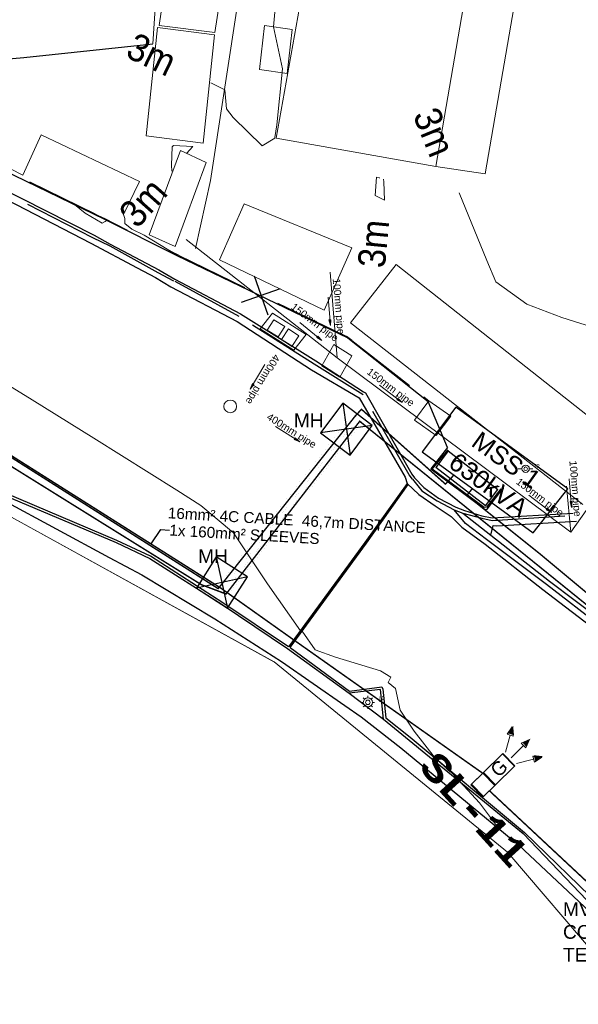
# Model space of a CAD drawing. Header units: millimetres. Extents: x -79464 to -76785, y -3788210 to -3782955.
# Tile 106 of 131: x -78860 to -78830, y -3783876 to -3783822. Entities that reach past the tile are written whole.
import ezdxf
from ezdxf.enums import TextEntityAlignment as Align
from ezdxf.lldxf.tags import DXFTag

# ---------------------------------------------------------------- set-up
doc = ezdxf.new("R2010")
doc.units = ezdxf.units.MM
doc.header["$LTSCALE"] = 8
doc.header["$MEASUREMENT"] = 0
for name, pattern in [('DASHED', [0.75, 0.5, -0.25]), ('FPHANT', [10, 5, -1, 1, -1, 1, -1]), ('HIDDEN', [0.375, 0.25, -0.125]), ('PHANTOM2', [1.25, 0.625, -0.125, 0.125, -0.125, 0.125, -0.125])]:
    doc.linetypes.add(name, pattern=pattern)
doc.layers.add('AGI32-Project_1-LUMINAIRE', color=7, linetype='Continuous', lineweight=0)
for name, color, linetype in [('BUILDING', 7, 'Continuous'), ('EDGE OF CONCRETE', 7, 'Continuous'), ('EDGE OF PAVING', 7, 'Continuous'), ('EDGE OF TAR', 7, 'Continuous'), ('ELECTRICAL', 7, 'Continuous'), ('FENCE', 7, 'Continuous'), ('GCONTOUR1', 7, 'Continuous'), ('LEGEND', 7, 'Continuous'), ('MCONTOUR1', 7, 'Continuous'), ('PLL - (Lighting Layout)', 190, 'Continuous'), ('PLL - [Text]', 110, 'Continuous'), ('PRL - (Reticulation Layout)', 170, 'Continuous'), ('PRL - [Text]', 110, 'Continuous'), ('PRL - Existing', 170, 'Continuous'), ('SEWER MANHOLE', 7, 'Continuous'), ('SG GIS CADASTRAL', 7, 'Continuous'), ('STORMWATER MANHOLE', 7, 'Continuous'), ('WALL', 7, 'Continuous'), ('WALLS', 7, 'Continuous')]:
    doc.layers.add(name, color=color, linetype=linetype)
doc.styles.add('AGI32-Arial', font='arial.ttf')
doc.styles.add('AGI32-Courier New-Bold', font='courbd.ttf')
doc.styles.add('ARIAL', font='arial.ttf')
doc.styles.add('Arial Narrow', font='arial.ttf', dxfattribs={"height": 1})
doc.styles.add('Arial Unicode MS', font='arial.ttf', dxfattribs={"height": 1})
doc.styles.add('Style-Arial', font='arial.ttf')
doc.styles.add('Swiss1', font='txt', dxfattribs={"height": 1})
doc.styles.add('Swiss600', font='txt', dxfattribs={"height": 600})
tags = doc.linetypes.add('DASHED0', pattern=[1, 0.5, -0.5]).pattern_tags.tags
tags[6:7] = [DXFTag(74, 4), DXFTag(75, 0), DXFTag(340, '0'), DXFTag(46, 0.0), DXFTag(50, 0.0), DXFTag(44, 0.0), DXFTag(45, 0.0)]
tags[4:5] = [DXFTag(74, 4), DXFTag(75, 0), DXFTag(340, '0'), DXFTag(46, 0.0), DXFTag(50, 0.0), DXFTag(44, 0.0), DXFTag(45, 0.0)]

# ---------------------------------------------------------------- blocks, each defined once
blk = doc.blocks.new('LAMP POST TMH11.PAT', base_point=(-78906.42, -3783831.88))
at = {"layer": 'LEGEND', "color": 7, "lineweight": 18}
for p, q in [((-78907.13, -3783831.17), (-78907.42, -3783830.87)), ((-78906.42, -3783830.46), (-78906.42, -3783830.87)), ((-78905.42, -3783830.87), (-78905.71, -3783831.17)), ((-78907.42, -3783831.88), (-78907.84, -3783831.88)), ((-78907.09, -3783832.63), (-78907.42, -3783832.89)), ((-78906.42, -3783832.88), (-78906.42, -3783833.3)), ((-78905.71, -3783832.59), (-78905.41, -3783832.88)), ((-78905.42, -3783831.88), (-78905, -3783831.88))]:
    blk.add_line(p, q, dxfattribs=at)
blk.add_circle((-78906.42, -3783831.88, 5.39), 1, dxfattribs=at)
at = {"layer": 'LEGEND', "color": 1, "lineweight": 18}
blk.add_circle((-78906.42, -3783831.88, 5.39), 0.502, dxfattribs=at)
at = {"layer": 'LEGEND', "color": 7, "style": 'Arial Unicode MS', "width": 0.5}
blk.add_text('LP', height=1.254, dxfattribs=at).set_placement((-78904.03, -3783832.18, 5.35), align=Align.BOTTOM_LEFT)
blk = doc.blocks.new('MH')
at = {"layer": 'PRL - (Reticulation Layout)'}
for p, q in [((-1012.5, 1012.5), (1012.5, -1012.5)), ((1012.5, 1012.5), (-1012.5, -1012.5))]:
    blk.add_line(p, q, dxfattribs=at)
blk.add_lwpolyline([(-1012.5, -1012.5), (1012.5, -1012.5), (1012.5, 1012.5), (-1012.5, 1012.5)], close=True, dxfattribs=at)
blk = doc.blocks.new('11 kV MV CABLING')
at = {"layer": 'ELECTRICAL', "color": 1, "linetype": 'Continuous'}
for p, q in [((-76760.656, -3783830.337), (-76762.516, -3783832.777)), ((-76754.516, -3783834.797), (-76760.656, -3783830.337)), ((-76762.516, -3783832.777), (-76756.416, -3783837.217)), ((-76756.416, -3783837.217), (-76754.516, -3783834.797))]:
    blk.add_line(p, q, dxfattribs=at)
at = {"layer": 'ELECTRICAL', "color": 1, "lineweight": 25}
for p, q in [((-76761.081, -3783832.725), (-76761.756, -3783833.63)), ((-76761.081, -3783832.725), (-76758.359, -3783834.839)), ((-76759.034, -3783835.744), (-76761.756, -3783833.63)), ((-76759.034, -3783835.744), (-76758.359, -3783834.839))]:
    blk.add_line(p, q, dxfattribs=at)
at = {"layer": 'ELECTRICAL', "color": 1, "lineweight": 18}
for p, q in [((-76757.037, -3783833.704, 3.249), (-76757.237, -3783833.704, 3.249)), ((-76756.636, -3783833.704, 3.249), (-76756.435, -3783833.704, 3.249))]:
    blk.add_line(p, q, dxfattribs=at)
at = {"layer": 'PRL - (Reticulation Layout)', "linetype": 'PHANTOM2', "const_width": 0.08}
for points in [[(-76766.174, -3783830.814), (-76773.691, -3783840.272), (-76790.302, -3783829.745), (-76832.943, -3783808.823), (-76852.672, -3783784.144), (-76856.337, -3783779.059)], [(-76766.182, -3783830.827), (-76765.837, -3783830.448), (-76761.23, -3783834.547), (-76760.771, -3783834.048)], [(-76721.695, -3783868.647), (-76723.716, -3783870.076), (-76734.738, -3783856.112), (-76756.067, -3783838.356), (-76760.057, -3783835.167), (-76759.756, -3783834.786)]]:
    blk.add_lwpolyline(points, dxfattribs=at)
at = {"layer": 'PRL - (Reticulation Layout)', "linetype": 'HIDDEN', "const_width": 0.08}
for points in [[(-76774.588, -3783840.071), (-76790.397, -3783830.241), (-76833.056, -3783809.104), (-76853.016, -3783784.264), (-76856.282, -3783779.513)], [(-76725.67, -3783868.059), (-76731.757, -3783860.217), (-76735.046, -3783856.168), (-76748.67, -3783845.055), (-76765.932, -3783831.104), (-76773.257, -3783840.565), (-76774.607, -3783840.059)]]:
    blk.add_lwpolyline(points, dxfattribs=at)
at = {"layer": 'PRL - (Reticulation Layout)', "const_width": 0.001}
for points in [[(-76766.642, -3783831.141), (-76773.257, -3783839.574)], [(-76766.291, -3783831.255), (-76773.257, -3783840.003)], [(-76765.86, -3783831.255), (-76773.257, -3783840.753)], [(-76766.337, -3783831.618), (-76773.257, -3783840.308)]]:
    blk.add_lwpolyline(points, dxfattribs=at)
at = {"xscale": 0.001, "yscale": 0.001, "zscale": 0.001}
for p, rotation in [((-76766.664, -3783831.538), 323.0596380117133), ((-76773.49, -3783839.937), 327.3888897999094), ((-76773.49, -3783839.937), 327.3888897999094)]:
    blk.add_blockref('MH', p, dxfattribs=dict(at, rotation=rotation))
at = {"layer": 'PRL - [Text]', "color": 2, "char_height": 0.75, "attachment_point": 1, "style": 'AGI32-Arial'}
for s, width, insert in [('MH ', 1.97424, (-76769.542, -3783830.678)), ('MH ', 1.97424, (-76774.791, -3783838.116)), ('MV CABLE 70mm² 3C XLPE COPPER CABLE FOR PRIVATE TENANT 273,3m DISTANCE', 18.08624, (-76754.787, -3783857.45))]:
    blk.add_mtext_dynamic_manual_height_columns(s, width=width, gutter_width=1.5, heights=[0], dxfattribs=dict(at, insert=insert))
at = {"layer": 'PRL - [Text]', "color": 2, "insert": (-76760.234, -3783830.925), "char_height": 1, "attachment_point": 1, "rotation": 324.2287, "style": 'AGI32-Arial'}
blk.add_mtext_dynamic_manual_height_columns('\\pxqc;MSS 1 \\P630kVA  ', width=6.49451, gutter_width=0.005, heights=[0], dxfattribs=at)
blk = doc.blocks.new('AGI32-IDptfrja-Project_1-LUMINAIRE-L4_Symbol')
at = {"layer": 'PLL - (Lighting Layout)', "linetype": 'ByBlock', "lineweight": 0}
h = blk.add_hatch(color=256, dxfattribs=at)
h.dxf.hatch_style = 1
h.paths.add_polyline_path([(0.752, 0.381), (0.585, 0.352), (0.642, 0.252)])
h = blk.add_hatch(color=256, dxfattribs=at)
h.dxf.hatch_style = 1
h.paths.add_polyline_path([(0.816, -0.003), (0.656, 0.055), (0.656, -0.061)])
h = blk.add_hatch(color=256, dxfattribs=at)
h.dxf.hatch_style = 1
h.paths.add_polyline_path([(0.752, -0.386), (0.585, -0.357), (0.642, -0.257)])
for p, q in [((0.752, 0.381, 0.09), (0.585, 0.352, 0.09)), ((0.752, 0.381, 0.09), (0.642, 0.252, 0.09)), ((0.331, 0.14, 0.09), (0.613, 0.302, 0.09)), ((0.642, 0.252, 0.09), (0.585, 0.352, 0.09)), ((-0.574, 0.156), (-0.574, 0.156, 0.06)), ((-0.574, 0.156, 0.06), (-0.261, 0.156, 0.06)), ((-0.261, 0.156), (-0.574, 0.156)), ((-0.574, -0.156, 0.06), (-0.574, 0.156, 0.06)), ((-0.574, 0.156, 0.06), (-0.574, 0.156)), ((-0.574, 0.156), (-0.574, -0.156)), ((-0.574, 0.156), (-0.261, 0.156)), ((-0.574, -0.156), (-0.574, 0.156)), ((-0.261, 0.156, 0.06), (-0.574, 0.156, 0.06)), ((-0.574, 0.156, 0.06), (-0.574, -0.156, 0.06)), ((-0.261, 0.156, 0.03), (0.261, 0.156, 0.03)), ((-0.261, -0.156, 0.03), (-0.261, 0.156, 0.03)), ((-0.261, 0.156, 0.06), (-0.261, 0.156)), ((-0.261, 0.156), (-0.261, 0.156, 0.06)), ((-0.261, 0.156, 0.06), (-0.261, -0.156, 0.06)), ((-0.261, -0.156), (-0.261, 0.156)), ((-0.261, 0.156), (-0.261, -0.156)), ((-0.261, -0.156, 0.06), (-0.261, 0.156, 0.06)), ((-0.261, 0.156, 0.03), (-0.261, 0.156, 0.06)), ((-0.261, 0.156, 0.06), (0.261, 0.156, 0.06)), ((0.261, 0.156, 0.03), (-0.261, 0.156, 0.03)), ((-0.261, -0.156, 0.06), (-0.261, 0.156, 0.06)), ((-0.261, 0.156, 0.06), (-0.261, 0.156, 0.03)), ((-0.261, 0.156, 0.03), (-0.261, -0.156, 0.03)), ((0.261, 0.156, 0.06), (-0.261, 0.156, 0.06)), ((-0.261, 0.156, 0.06), (-0.261, -0.156, 0.06)), ((0.261, 0.156, 0.03), (0.261, -0.156, 0.03)), ((0.261, 0.156, 0.06), (0.261, 0.156, 0.03)), ((0.261, 0.156, 0.03), (0.261, 0.156, 0.06)), ((0.261, 0.156, 0.06), (0.261, -0.156, 0.06)), ((0.261, -0.156, 0.03), (0.261, 0.156, 0.03)), ((0.261, -0.156, 0.06), (0.261, 0.156, 0.06)), ((0.656, -0.061, 0.09), (0.656, 0.055, 0.09)), ((0.816, -0.003, 0.09), (0.656, 0.055, 0.09)), ((-0.261, -0.156, 0.06), (-0.574, -0.156, 0.06)), ((-0.574, -0.156, 0.06), (-0.574, -0.156)), ((-0.574, -0.156), (-0.261, -0.156)), ((-0.574, -0.156), (-0.574, -0.156, 0.06)), ((-0.261, -0.156), (-0.574, -0.156)), ((-0.574, -0.156, 0.06), (-0.261, -0.156, 0.06)), ((0.261, -0.156, 0.03), (-0.261, -0.156, 0.03)), ((-0.261, -0.156, 0.06), (-0.261, -0.156)), ((-0.261, -0.156), (-0.261, -0.156, 0.06)), ((0.261, -0.156, 0.06), (-0.261, -0.156, 0.06)), ((-0.261, -0.156, 0.06), (-0.261, -0.156, 0.03)), ((-0.261, -0.156, 0.03), (0.261, -0.156, 0.03)), ((-0.261, -0.156, 0.03), (-0.261, -0.156, 0.06)), ((-0.261, -0.156, 0.06), (0.261, -0.156, 0.06)), ((0.261, -0.156, 0.06), (0.261, -0.156, 0.03)), ((0.261, -0.156, 0.03), (0.261, -0.156, 0.06)), ((0.331, -0.003, 0.09), (0.656, -0.003, 0.09)), ((0.331, -0.146, 0.09), (0.613, -0.307, 0.09)), ((0.816, -0.003, 0.09), (0.656, -0.061, 0.09)), ((0.642, -0.257, 0.09), (0.585, -0.357, 0.09)), ((0.752, -0.386, 0.09), (0.642, -0.257, 0.09)), ((0.752, -0.386, 0.09), (0.585, -0.357, 0.09))]:
    blk.add_line(p, q, dxfattribs=at)
at = {"layer": 'PLL - [Text]', "linetype": 'ByBlock', "lineweight": 0, "insert": (-0.128, 0.139), "char_height": 0.25, "attachment_point": 1, "style": 'Swiss1'}
blk.add_mtext_dynamic_manual_height_columns('G', width=0.16976, gutter_width=5, heights=[0], dxfattribs=at)
blk = doc.blocks.new('AGI32-IDptfrja-Project_1-LUMINAIRE-L4_36-1')
at = {"layer": 'AGI32-Project_1-LUMINAIRE', "color": 7, "linetype": 'ByBlock', "lineweight": 0, "xscale": 3, "yscale": 3, "zscale": 3}
blk.add_blockref('AGI32-IDptfrja-Project_1-LUMINAIRE-L4_Symbol', (0, 0), dxfattribs=at)
blk = doc.blocks.new('AGI32-IDptfrja-Project_1-LUMINAIRE-L4_36_Labels')
at = {"layer": 'PLL - [Text]', "linetype": 'ByBlock', "lineweight": 0, "insert": (0.712, 1.607, 7), "char_height": 1.5, "width": 7.47395, "attachment_point": 1, "style": 'AGI32-Courier New-Bold'}
blk.add_mtext('SL-11', dxfattribs=at)
blk = doc.blocks.new('AGI32-IDptfrja-Project_1-LUMINAIRE-L4_36')
at = {"layer": 'AGI32-Project_1-LUMINAIRE', "color": 7, "linetype": 'ByBlock', "lineweight": 0, "rotation": 267.8475268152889}
blk.add_blockref('AGI32-IDptfrja-Project_1-LUMINAIRE-L4_36_Labels', (-3.195, 3.88, -7), dxfattribs=at)
at = {"layer": 'AGI32-Project_1-LUMINAIRE', "color": 7, "linetype": 'ByBlock', "lineweight": 0, "extrusion": (-0.258819, 0, 0.965926), "rotation": 90}
blk.add_blockref('AGI32-IDptfrja-Project_1-LUMINAIRE-L4_36-1', (0, 0), dxfattribs=at)

msp = doc.modelspace()

# ---------------------------------------------------------------- linework, layer by layer
at = {"layer": 'BUILDING', "color": 6, "lineweight": 15}
for p, q in [((-78852.535, -3783822.24, 3.214), (-78851.627, -3783816.359, 2.914)), ((-78848.571, -3783816.742, 2.914), (-78849.479, -3783822.623, 3.214)), ((-78846.115, -3783828.406, 3.22), (-78844.22, -3783817.772, 3.183)), ((-78835.511, -3783819.203, 3.203), (-78837.352, -3783829.962, 3.212)), ((-78834.663, -3783830.365, 2.905), (-78832.92, -3783820.295, 2.756)), ((-78852.535, -3783822.24, 2.914), (-78849.479, -3783822.623, 3.214)), ((-78852.609, -3783822.342, 2.914), (-78853.244, -3783828.273, 3.214)), ((-78852.609, -3783822.342, 3.214), (-78849.485, -3783822.748, 2.914)), ((-78850.12, -3783828.679, 3.214), (-78849.485, -3783822.748, 2.914)), ((-78850.12, -3783828.679, 2.914), (-78853.244, -3783828.273, 3.214)), ((-78837.352, -3783829.962, 3.212), (-78846.115, -3783828.406, 3.22)), ((-78851.361, -3783829.088, 2.914), (-78853.066, -3783833.7, 3.214)), ((-78851.361, -3783829.088, 3.214), (-78849.943, -3783829.735, 2.914)), ((-78851.648, -3783834.347, 3.214), (-78849.943, -3783829.735, 2.914)), ((-78837.352, -3783829.962, 3.212), (-78834.663, -3783830.365, 2.905)), ((-78847.861, -3783831.997, 3.11), (-78849.224, -3783835.064, 3.119)), ((-78841.972, -3783834.41, 3.11), (-78847.861, -3783831.997, 3.11)), ((-78851.648, -3783834.347, 2.914), (-78853.066, -3783833.7, 3.214)), ((-78843.487, -3783837.828, 3.217), (-78841.972, -3783834.41, 3.11)), ((-78849.224, -3783835.064, 3.119), (-78843.487, -3783837.828, 3.217)), ((-78842.034, -3783838.529, 3.222), (-78839.531, -3783835.334, 3.114)), ((-78839.531, -3783835.334, 3.114), (-78826.775, -3783845.389, 3.16)), ((-78829.294, -3783848.472, 3.104), (-78842.034, -3783838.529, 3.222))]:
    msp.add_line(p, q, dxfattribs=at)
at = {"layer": 'EDGE OF CONCRETE', "color": 252, "lineweight": 15}
for p, q in [((-78847.023, -3783824.638, 3.173), (-78846.746, -3783822.234, 3.203)), ((-78845.241, -3783822.464, 3.173), (-78846.746, -3783822.234, 3.203)), ((-78845.241, -3783822.464, 3.203), (-78845.518, -3783824.868, 3.173)), ((-78847.023, -3783824.638, 3.203), (-78845.518, -3783824.868, 3.173)), ((-78859.998, -3783830.427, 3.133), (-78868.61, -3783826.11, 3.154)), ((-78858.992, -3783828.23, 3.088), (-78859.998, -3783830.427, 3.133)), ((-78853.596, -3783830.776, 3.11), (-78858.992, -3783828.23, 3.088)), ((-78853.596, -3783830.776, 3.11), (-78854.477, -3783832.598, 3.175)), ((-78854.477, -3783832.598, 3.175), (-78854.409, -3783832.814, 3.195)), ((-78854.409, -3783832.814, 3.195), (-78854.408, -3783833.086, 3.176)), ((-78854.408, -3783833.086, 3.176), (-78854.023, -3783833.39, 3.192)), ((-78854.023, -3783833.39, 3.192), (-78853.344, -3783833.719, 3.244)), ((-78853.344, -3783833.719, 3.244), (-78851.99, -3783834.534, 3.244)), ((-78851.99, -3783834.534, 3.244), (-78851.632, -3783834.751, 3.361)), ((-78846.983, -3783838.848, 3.223), (-78846.314, -3783837.998, 3.349)), ((-78846.983, -3783838.848, 3.223), (-78846.314, -3783837.998, 3.349)), ((-78844.474, -3783839.163, 3.223), (-78846.314, -3783837.998, 3.349)), ((-78844.474, -3783839.163, 3.223), (-78846.314, -3783837.998, 3.349)), ((-78846.983, -3783838.848, 3.349), (-78845.144, -3783840.013, 3.223)), ((-78846.983, -3783838.848, 3.349), (-78845.144, -3783840.013, 3.223)), ((-78844.474, -3783839.163, 3.349), (-78845.144, -3783840.013, 3.223)), ((-78844.474, -3783839.163, 3.349), (-78845.144, -3783840.013, 3.223)), ((-78842.954, -3783839.71, 3.349), (-78843.607, -3783840.871, 3.223)), ((-78842.954, -3783839.71, 3.349), (-78843.607, -3783840.871, 3.223)), ((-78842.954, -3783839.71, 3.223), (-78841.967, -3783840.33, 3.349)), ((-78842.954, -3783839.71, 3.223), (-78841.967, -3783840.33, 3.349)), ((-78842.62, -3783841.491, 3.223), (-78841.967, -3783840.33, 3.349)), ((-78842.62, -3783841.491, 3.223), (-78841.967, -3783840.33, 3.349)), ((-78842.62, -3783841.491, 3.349), (-78843.607, -3783840.871, 3.223)), ((-78842.62, -3783841.491, 3.349), (-78843.607, -3783840.871, 3.223)), ((-78837.739, -3783842.793, 3.349), (-78838.529, -3783843.854, 3.223)), ((-78837.739, -3783842.793, 3.349), (-78838.529, -3783843.854, 3.223)), ((-78837.739, -3783842.793, 3.223), (-78836.544, -3783843.636, 3.349)), ((-78837.739, -3783842.793, 3.223), (-78836.544, -3783843.636, 3.349)), ((-78837.334, -3783844.697, 3.349), (-78838.529, -3783843.854, 3.223)), ((-78837.334, -3783844.697, 3.349), (-78838.529, -3783843.854, 3.223)), ((-78837.334, -3783844.697, 3.223), (-78836.544, -3783843.636, 3.349)), ((-78837.334, -3783844.697, 3.223), (-78836.544, -3783843.636, 3.349))]:
    msp.add_line(p, q, dxfattribs=at)
at = {"layer": 'EDGE OF PAVING', "color": 1, "lineweight": 15}
for p, q in [((-78852.877, -3783823.237, 3.214), (-78852.341, -3783815.268, 2.914)), ((-78859.941, -3783823.987, 3.033), (-78852.877, -3783823.237, 3.214)), ((-78867.968, -3783824.748, 3.118), (-78859.941, -3783823.987, 3.033))]:
    msp.add_line(p, q, dxfattribs=at)
at = {"layer": 'EDGE OF PAVING', "color": 1, "lineweight": 25}
for p, q in [((-78859.941, -3783823.987, 3.033), (-78852.877, -3783823.237, 3.214)), ((-78867.968, -3783824.748, 3.118), (-78859.941, -3783823.987, 3.033)), ((-78861.438, -3783831.023, 3.477), (-78856.089, -3783833.728, 3.485)), ((-78856.089, -3783833.728, 3.485), (-78855.204, -3783834.211, 3.338)), ((-78855.204, -3783834.211, 3.338), (-78852.543, -3783835.628, 3.354)), ((-78852.543, -3783835.628, 3.354), (-78851.662, -3783836.138, 3.434)), ((-78851.662, -3783836.138, 3.434), (-78848.062, -3783838.025, 3.444)), ((-78848.062, -3783838.025, 3.444), (-78843.944, -3783840.612, 3.457)), ((-78843.944, -3783840.612, 3.457), (-78841.323, -3783842.311, 3.441)), ((-78841.323, -3783842.311, 3.441), (-78841.224, -3783842.359, 3.451)), ((-78841.224, -3783842.359, 3.451), (-78838.678, -3783846.811, 3.462)), ((-78838.678, -3783846.811, 3.462), (-78838.525, -3783847.018, 3.479)), ((-78838.525, -3783847.018, 3.479), (-78838.013, -3783847.552, 3.45)), ((-78841.162, -3783850.587, 3.371), (-78838.883, -3783847.376, 3.318)), ((-78838.936, -3783847.326, 3.316), (-78838.29, -3783847.935, 3.336)), ((-78838.013, -3783847.552, 3.45), (-78837.21, -3783848.126, 3.424)), ((-78860.981, -3783847.984, 3.577), (-78854.879, -3783850.554, 3.571)), ((-78838.29, -3783847.935, 3.336), (-78837.395, -3783848.549, 3.295)), ((-78837.21, -3783848.126, 3.424), (-78836.269, -3783848.622, 3.395)), ((-78837.395, -3783848.549, 3.295), (-78836.51, -3783849.131, 3.292)), ((-78836.269, -3783848.622, 3.395), (-78835.779, -3783848.808, 3.392)), ((-78836.51, -3783849.131, 3.292), (-78835.934, -3783849.716, 3.282)), ((-78835.884, -3783848.943, 3.268), (-78834.353, -3783850.16, 3.272)), ((-78835.779, -3783848.808, 3.392), (-78834.836, -3783849.1, 3.399)), ((-78834.836, -3783849.1, 3.399), (-78834.262, -3783849.198, 3.404)), ((-78834.262, -3783849.198, 3.404), (-78829.828, -3783848.958, 3.35)), ((-78835.934, -3783849.716, 3.282), (-78834.659, -3783850.652, 3.26)), ((-78834.353, -3783850.16, 3.272), (-78834.223, -3783849.624, 3.259)), ((-78834.223, -3783849.624, 3.259), (-78834.018, -3783849.646, 3.275)), ((-78834.018, -3783849.646, 3.275), (-78829.639, -3783849.383, 3.286)), ((-78834.353, -3783850.16, 3.272), (-78831.122, -3783852.67, 3.234)), ((-78854.879, -3783850.554, 3.571), (-78853.033, -3783851.431, 3.558)), ((-78845.346, -3783856.315, 3.524), (-78841.162, -3783850.587, 3.371)), ((-78834.659, -3783850.652, 3.26), (-78831.492, -3783853.133, 3.231)), ((-78853.033, -3783851.431, 3.558), (-78849.068, -3783853.953, 3.551)), ((-78831.122, -3783852.67, 3.234), (-78823.456, -3783858.504, 3.142)), ((-78831.492, -3783853.133, 3.231), (-78823.837, -3783859.006, 3.155)), ((-78849.068, -3783853.953, 3.551), (-78845.493, -3783856.365, 3.54)), ((-78845.493, -3783856.365, 3.54), (-78842.119, -3783858.805, 3.536)), ((-78845.346, -3783856.315, 3.524), (-78842.09, -3783858.69, 3.519)), ((-78842.09, -3783858.69, 3.519), (-78840.317, -3783858.454, 3.545)), ((-78840.317, -3783858.454, 3.545), (-78840.265, -3783858.591, 3.524)), ((-78840.387, -3783858.604, 3.543), (-78842.119, -3783858.805, 3.536)), ((-78842.119, -3783858.805, 3.536), (-78840.222, -3783860.231, 3.524)), ((-78840.222, -3783860.231, 3.524), (-78840.387, -3783858.604, 3.543)), ((-78840.265, -3783858.591, 3.524), (-78840.108, -3783860.162, 3.53)), ((-78840.222, -3783860.231, 3.524), (-78832.57, -3783866.493, 3.48)), ((-78840.108, -3783860.162, 3.53), (-78838.774, -3783861.222, 3.512)), ((-78838.774, -3783861.222, 3.512), (-78832.497, -3783866.433, 3.458)), ((-78832.57, -3783866.493, 3.48), (-78824.607, -3783874.84, 3.447)), ((-78832.497, -3783866.433, 3.458), (-78824.098, -3783874.596, 3.43))]:
    msp.add_line(p, q, dxfattribs=at)
at = {"layer": 'EDGE OF PAVING', "color": 1, "linetype": 'DASHED', "lineweight": 25}
for p, q in [((-78856.165, -3783833.86, 3.327), (-78861.529, -3783831.119, 3.331)), ((-78855.206, -3783834.317, 3.31), (-78856.165, -3783833.86, 3.327)), ((-78852.582, -3783835.78, 3.301), (-78855.206, -3783834.317, 3.31)), ((-78851.716, -3783836.234, 3.306), (-78852.582, -3783835.78, 3.301)), ((-78848.143, -3783838.185, 3.304), (-78851.716, -3783836.234, 3.306)), ((-78844.032, -3783840.78, 3.292), (-78848.143, -3783838.185, 3.304)), ((-78841.35, -3783842.462, 3.297), (-78844.032, -3783840.78, 3.292)), ((-78838.821, -3783846.85, 3.294), (-78841.35, -3783842.462, 3.297)), ((-78838.635, -3783847.08, 3.301), (-78838.821, -3783846.85, 3.294)), ((-78838.635, -3783847.08, 3.301), (-78838.118, -3783847.724, 3.287)), ((-78838.118, -3783847.724, 3.287), (-78837.294, -3783848.274, 3.256)), ((-78837.294, -3783848.274, 3.256), (-78836.353, -3783848.763, 3.242)), ((-78836.353, -3783848.763, 3.242), (-78835.884, -3783848.943, 3.268)), ((-78835.884, -3783848.943, 3.268), (-78834.829, -3783849.229, 3.248)), ((-78834.829, -3783849.229, 3.248), (-78834.275, -3783849.345, 3.243)), ((-78834.275, -3783849.345, 3.243), (-78829.758, -3783849.066, 3.238))]:
    msp.add_line(p, q, dxfattribs=at)
at = {"layer": 'EDGE OF PAVING', "color": 1, "linetype": 'DASHED0', "lineweight": 25}
for p, q in [((-78835.737, -3783849.515, 3.243), (-78836.353, -3783848.763, 3.242)), ((-78834.574, -3783850.383, 3.224), (-78835.737, -3783849.515, 3.243)), ((-78831.297, -3783852.863, 3.207), (-78834.574, -3783850.383, 3.224)), ((-78823.71, -3783858.72, 3.137), (-78831.297, -3783852.863, 3.207))]:
    msp.add_line(p, q, dxfattribs=at)
at = {"layer": 'EDGE OF PAVING', "color": 252, "lineweight": 0}
msp.add_point((-78838.525, -3783847.018, 3.479), dxfattribs=at)
at = {"layer": 'EDGE OF TAR', "color": 5, "lineweight": 25}
for p, q in [((-78861.097, -3783830.149, 3.488), (-78855.515, -3783832.842, 3.505)), ((-78861.627, -3783831.401, 3.344), (-78856.271, -3783834.158, 3.352)), ((-78855.515, -3783832.842, 3.505), (-78851.564, -3783834.84, 3.352)), ((-78856.271, -3783834.158, 3.352), (-78853.741, -3783835.51, 3.331)), ((-78851.564, -3783834.84, 3.352), (-78842.189, -3783839.342, 3.439)), ((-78853.741, -3783835.51, 3.331), (-78852.731, -3783836.031, 3.344)), ((-78852.731, -3783836.031, 3.344), (-78851.883, -3783836.555, 3.333)), ((-78851.883, -3783836.555, 3.333), (-78848.247, -3783838.446, 3.32)), ((-78848.247, -3783838.446, 3.32), (-78844.18, -3783841.097, 3.325)), ((-78842.189, -3783839.342, 3.439), (-78837.783, -3783842.831, 3.457)), ((-78844.18, -3783841.097, 3.325), (-78841.567, -3783842.637, 3.297)), ((-78841.567, -3783842.637, 3.297), (-78839.041, -3783846.968, 3.336)), ((-78836.714, -3783845.355, 3.436), (-78837.783, -3783842.831, 3.457)), ((-78836.714, -3783845.355, 3.436), (-78837.635, -3783846.521, 3.423)), ((-78837.569, -3783846.544, 3.3), (-78836.692, -3783845.477, 3.304)), ((-78837.635, -3783846.521, 3.423), (-78834.649, -3783848.753, 3.428)), ((-78834.708, -3783848.639, 3.308), (-78837.569, -3783846.544, 3.3)), ((-78839.041, -3783846.968, 3.336), (-78838.936, -3783847.326, 3.316)), ((-78838.936, -3783847.326, 3.316), (-78841.254, -3783850.552, 3.384)), ((-78833.787, -3783847.617, 3.295), (-78834.574, -3783848.617, 3.301)), ((-78834.539, -3783848.731, 3.41), (-78833.678, -3783847.596, 3.409)), ((-78833.678, -3783847.596, 3.409), (-78833.629, -3783847.602, 3.402)), ((-78854.856, -3783850.437, 3.565), (-78860.958, -3783847.862, 3.605)), ((-78834.574, -3783848.617, 3.301), (-78834.708, -3783848.639, 3.308)), ((-78834.649, -3783848.753, 3.428), (-78834.539, -3783848.731, 3.41)), ((-78852.999, -3783851.304, 3.562), (-78854.856, -3783850.437, 3.565)), ((-78841.254, -3783850.552, 3.384), (-78845.428, -3783856.279, 3.521)), ((-78849.037, -3783853.864, 3.553), (-78852.999, -3783851.304, 3.562)), ((-78845.428, -3783856.279, 3.521), (-78849.037, -3783853.864, 3.553))]:
    msp.add_line(p, q, dxfattribs=at)
at = {"layer": 'ELECTRICAL', "color": 1, "lineweight": 25}
for p, q in [((-78836.681, -3783845.536), (-78837.356, -3783846.441)), ((-78836.681, -3783845.536), (-78833.959, -3783847.65)), ((-78834.634, -3783848.555), (-78837.356, -3783846.441)), ((-78834.634, -3783848.555), (-78833.959, -3783847.65))]:
    msp.add_line(p, q, dxfattribs=at)
at = {"layer": 'ELECTRICAL', "color": 3, "lineweight": 18}
for p, q in [((-78832.637, -3783846.515, 3.249), (-78832.837, -3783846.515, 3.249)), ((-78832.235, -3783846.515, 3.249), (-78832.035, -3783846.515, 3.249))]:
    msp.add_line(p, q, dxfattribs=at)
at = {"layer": 'ELECTRICAL', "color": 7, "lineweight": 18}
msp.add_circle((-78832.436, -3783846.515, 3.249), 0.201, dxfattribs=at)
at = {"layer": 'ELECTRICAL', "color": 1, "lineweight": 18}
msp.add_circle((-78832.436, -3783846.515, 3.249), 0.1, dxfattribs=at)
at = {"layer": 'FENCE', "color": 216, "lineweight": 25}
for p, q in [((-78856.028, -3783832.574, 3.476), (-78859.626, -3783830.826, 3.48)), ((-78856.028, -3783832.574, 3.48), (-78855.533, -3783832.814, 3.48)), ((-78854.267, -3783833.46, 3.834), (-78855.533, -3783832.814, 3.285)), ((-78851.99, -3783834.534, 4.362), (-78851.632, -3783834.751, 3.244)), ((-78851.444, -3783834.842, 3.363), (-78851.632, -3783834.751, 3.361)), ((-78851.444, -3783834.842, 3.391), (-78847.841, -3783836.58, 3.361)), ((-78847.313, -3783835.946, 3.397), (-78846.567, -3783838.082, 3.361)), ((-78848.008, -3783837.387, 3.397), (-78845.872, -3783836.641, 3.361)), ((-78846.039, -3783837.448, 3.437), (-78842.436, -3783839.186, 3.361)), ((-78842.436, -3783839.186, 3.435), (-78842.248, -3783839.277, 3.361)), ((-78842.436, -3783839.186, 3.467), (-78842.436, -3783839.186, 3.361)), ((-78841.965, -3783839.498, 3.438), (-78842.248, -3783839.277, 3.437)), ((-78841.965, -3783839.498, 3.443), (-78838.811, -3783841.957, 3.437)), ((-78838.022, -3783842.572, 3.444), (-78837.739, -3783842.793, 3.437)), ((-78838.022, -3783842.572, 3.447), (-78838.022, -3783842.572, 3.437))]:
    msp.add_line(p, q, dxfattribs=at)
at = {"layer": 'GCONTOUR1', "color": 252, "lineweight": 9, "elevation": 3.5}
for points in [[(-78855.576, -3783832.809), (-78856.437, -3783832.391), (-78857.165, -3783832.046), (-78856.578, -3783832.516), (-78855.659, -3783833.065), (-78855.482, -3783832.974), (-78855.385, -3783832.908), (-78855.487, -3783832.856), (-78855.498, -3783832.846), (-78855.497, -3783832.842), (-78855.519, -3783832.836), (-78855.576, -3783832.809)], [(-78861.319, -3783841.628), (-78859.493, -3783842.742), (-78856.105, -3783844.834), (-78851.565, -3783847.685), (-78850.242, -3783848.529), (-78848.445, -3783850.024), (-78846.595, -3783852.825), (-78844.787, -3783855.4), (-78844.644, -3783855.326), (-78844.689, -3783855.416), (-78843.972, -3783856.436), (-78842.852, -3783856.839), (-78840.388, -3783857.59), (-78839.835, -3783857.926), (-78839.971, -3783858.228), (-78839.564, -3783858.553), (-78839.314, -3783859.731), (-78838.555, -3783860.897), (-78837.376, -3783862.382), (-78836.443, -3783863.203), (-78836.044, -3783863.65), (-78834.961, -3783864.822), (-78833.864, -3783866.269)]]:
    msp.add_lwpolyline(points, dxfattribs=at)
at = {"layer": 'MCONTOUR1', "color": 8, "lineweight": 9, "elevation": 3}
for points in [[(-78849.692, -3783825.381), (-78849.691, -3783825.382), (-78848.925, -3783825.752), (-78848.834, -3783826.81), (-78848.466, -3783827.275), (-78846.878, -3783828.833), (-78846.19, -3783828.407), (-78846.185, -3783828.377), (-78846.081, -3783827.681), (-78845.767, -3783824.605), (-78846.25, -3783822.31), (-78846.163, -3783821.309), (-78846.152, -3783819.785), (-78845.845, -3783817.813), (-78844.648, -3783817.611), (-78844.202, -3783817.556), (-78844.202, -3783817.556)], [(-78851.023, -3783829.242), (-78850.689, -3783828.867), (-78851.736, -3783828.811), (-78851.823, -3783828.888), (-78851.844, -3783829.888), (-78851.841, -3783830.209)], [(-78840.442, -3783830.605), (-78840.439, -3783830.572), (-78840.615, -3783830.542), (-78840.679, -3783831.552), (-78840.166, -3783831.808), (-78840.217, -3783830.809), (-78840.23, -3783830.648)], [(-78836.081, -3783831.406), (-78834.567, -3783835.108), (-78834.078, -3783836.282), (-78832.37, -3783837.497), (-78830.448, -3783838.226), (-78828.477, -3783838.847)]]:
    msp.add_lwpolyline(points, dxfattribs=at)
at = {"layer": 'PRL - Existing'}
for q in [(-78852.976, -3783850.634, -6.837), (-78851.958, -3783849.871, -6.837)]:
    msp.add_line((-78852.455, -3783849.842, -6.837), q, dxfattribs=at)
at = {"layer": 'PRL - Existing', "linetype": 'FPHANT', "const_width": 0.08, "elevation": 6.837}
msp.add_lwpolyline([(-78834.789, -3783863.195), (-78845.247, -3783855.822), (-78849.167, -3783853.04), (-78860.815, -3783845.681), (-78894.122, -3783829.128)], dxfattribs=at)
at = {"layer": 'PRL - Existing', "linetype": 'FPHANT', "const_width": 0.08}
msp.add_lwpolyline([(-78834.419, -3783864.157), (-78822.057, -3783875.686), (-78803.228, -3783898.111)], dxfattribs=at)
at = {"layer": 'SG GIS CADASTRAL', "color": 7, "lineweight": 18}
for p, q in [((-78861.508, -3783848.682), (-78846.235, -3783857.09)), ((-78846.224, -3783857.099), (-78861.508, -3783848.682)), ((-78846.235, -3783857.09), (-78846.224, -3783857.099)), ((-78833.43, -3783867.516), (-78846.224, -3783857.099)), ((-78833.417, -3783867.529), (-78833.43, -3783867.516)), ((-78721.878, -3783998.152), (-78833.417, -3783867.529))]:
    msp.add_line(p, q, dxfattribs=at)
at = {"layer": 'WALL', "color": 252, "lineweight": 15}
for p, q in [((-78849.714, -3783830.729, 3.095), (-78847.29, -3783814.987, 2.887)), ((-78850.534, -3783834.443, 3.188), (-78849.714, -3783830.729, 3.095))]:
    msp.add_line(p, q, dxfattribs=at)
at = {"layer": 'WALLS', "color": 252, "lineweight": 25}
for p, q in [((-78861.074, -3783848.229, 3.614), (-78855.27, -3783851.381, 3.659)), ((-78855.27, -3783851.381, 3.659), (-78853.483, -3783852.331, 3.613)), ((-78853.483, -3783852.331, 3.613), (-78849.482, -3783854.728, 3.604)), ((-78849.482, -3783854.728, 3.604), (-78845.817, -3783857.077, 3.567)), ((-78845.817, -3783857.077, 3.567), (-78842.343, -3783859.479, 3.549)), ((-78842.343, -3783859.479, 3.549), (-78841.446, -3783860.106, 3.57)), ((-78841.446, -3783860.106, 3.57), (-78839.272, -3783861.808, 3.536)), ((-78839.272, -3783861.808, 3.536), (-78832.817, -3783867.133, 3.493)), ((-78832.817, -3783867.133, 3.493), (-78824.607, -3783874.84, 3.447))]:
    msp.add_line(p, q, dxfattribs=at)

# ---------------------------------------------------------------- block references
at = {"xscale": 0.001, "yscale": 0.001, "zscale": 0.001, "rotation": 327.3888897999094}
msp.add_blockref('MH', (-78849.09, -3783852.748), dxfattribs=at)
msp.add_blockref('MH', (-78849.09, -3783852.748), dxfattribs=at)
at = {"xscale": 0.25, "yscale": 0.25}
msp.add_blockref('LAMP POST TMH11.PAT', (-78841.084, -3783859.311, 3.525), dxfattribs=at)
at = {"layer": 'AGI32-Project_1-LUMINAIRE', "color": 7, "linetype": 'Continuous', "lineweight": 0, "xscale": 1.007649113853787, "yscale": 1.007649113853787, "zscale": 1.007649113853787, "rotation": 44.44014001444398}
msp.add_blockref('AGI32-IDptfrja-Project_1-LUMINAIRE-L4_36', (-78833.88, -3783862.965, 7.054), dxfattribs=at)

# ---------------------------------------------------------------- texts
at = {"layer": 'ELECTRICAL', "color": 7, "style": 'Arial Unicode MS', "width": 0.5}
msp.add_text('TP', height=0.2508, dxfattribs=at).set_placement((-78831.958, -3783846.575, 3.164), align=Align.BOTTOM_LEFT)
at = {"layer": 'MCONTOUR1', "color": 251, "style": 'Arial Narrow', "width": 0.9}
for rotation, p in [(334.2177, (-78852.934, -3783823.816, 3.217)), (292.2402, (-78837.444, -3783828.074, 3.212)), (48.3783, (-78853.414, -3783831.933, 3.199)), (84.5704, (-78840.783, -3783834.189, 3.054))]:
    msp.add_text('3m', height=1.5, rotation=rotation, dxfattribs=at).set_placement(p, align=Align.MIDDLE)
at = {"layer": 'PRL - [Text]', "color": 2, "insert": (-78850.391, -3783850.927), "char_height": 0.75, "attachment_point": 1, "style": 'ARIAL'}
msp.add_mtext_dynamic_manual_height_columns('MH ', width=1.97424, gutter_width=1.5, heights=[0], dxfattribs=at)
at = {"layer": 'PRL - Existing', "char_height": 0.6, "attachment_point": 1, "rotation": 356.6671, "style": 'Swiss600'}
for s, width, insert in [('16mm² 4C CABLE  46,7m DISTANCE  ', 14.34229, (-78852.029, -3783848.628, -6.837)), ('1x 160mm² SLEEVES ', 8.26233, (-78851.948, -3783849.57))]:
    msp.add_mtext_dynamic_manual_height_columns(s, width=width, gutter_width=1, heights=[0], dxfattribs=dict(at, insert=insert))

# ---------------------------------------------------------------- next in the draw order: block references
at = {"layer": 'LEGEND'}
msp.add_blockref('11 kV MV CABLING', (-2075.6, -12.811), dxfattribs=at)

# ---------------------------------------------------------------- next in the draw order: linework, layer by layer
at = {"layer": 'SEWER MANHOLE', "color": 45, "lineweight": 15}
for p, q in [((-78842.768, -3783840.446, 3.466), (-78851.047, -3783833.951, 3.444)), ((-78842.768, -3783840.446, 3.466), (-78843.146, -3783835.757, 3.455)), ((-78829.957, -3783849.995, 3.287), (-78842.768, -3783840.446, 3.335))]:
    msp.add_line(p, q, dxfattribs=at)
for points in [[(-78843.266, -3783837.112), (-78843.137, -3783838.669), (-78843.22, -3783838.351), (-78843.115, -3783838.35), (-78843.137, -3783838.669)], [(-78844.816, -3783838.508), (-78843.606, -3783839.496), (-78843.892, -3783839.335), (-78843.82, -3783839.259), (-78843.606, -3783839.496)], [(-78840.445, -3783841.945), (-78839.201, -3783842.891), (-78839.493, -3783842.74), (-78839.423, -3783842.661), (-78839.201, -3783842.891)], [(-78830.042, -3783847.077), (-78829.913, -3783848.634), (-78829.996, -3783848.316), (-78829.891, -3783848.315), (-78829.913, -3783848.634)], [(-78828.491, -3783847.929), (-78829.957, -3783849.995), (-78830.192, -3783847.472)], [(-78832.266, -3783847.966), (-78831.022, -3783848.912), (-78831.314, -3783848.761), (-78831.244, -3783848.682), (-78831.022, -3783848.912)]]:
    msp.add_lwpolyline(points, dxfattribs=at)
at = {"layer": 'STORMWATER MANHOLE', "color": 216, "lineweight": 15}
for p, q in [((-78846.604, -3783838.922, 3.349), (-78846.237, -3783838.353, 3.223)), ((-78845.643, -3783838.721, 3.349), (-78846.237, -3783838.353, 3.223)), ((-78846.604, -3783838.922, 3.223), (-78846.01, -3783839.29, 3.349)), ((-78845.643, -3783838.721, 3.223), (-78846.01, -3783839.29, 3.349)), ((-78845.443, -3783838.846, 3.349), (-78845.822, -3783839.428, 3.223)), ((-78845.443, -3783838.846, 3.223), (-78844.874, -3783839.231, 3.349)), ((-78845.253, -3783839.813, 3.349), (-78845.822, -3783839.428, 3.223)), ((-78845.253, -3783839.813, 3.223), (-78844.874, -3783839.231, 3.349))]:
    msp.add_line(p, q, dxfattribs=at)
for points in [[(-78846.728, -3783840.812), (-78847.539, -3783842.148), (-78847.419, -3783841.842), (-78847.333, -3783841.903), (-78847.539, -3783842.148)], [(-78846.145, -3783844.205), (-78844.824, -3783845.039), (-78845.128, -3783844.913), (-78845.065, -3783844.829), (-78844.824, -3783845.039)]]:
    msp.add_lwpolyline(points, dxfattribs=at)
msp.add_circle((-78848.633, -3783843.101, 3.466), 0.35, dxfattribs=at)

# ---------------------------------------------------------------- next in the draw order: texts
at = {"layer": 'SEWER MANHOLE', "color": 1, "style": 'Style-Arial'}
for s, rotation, p in [('100mm pipe', 275, (-78843.134, -3783836.121, 3.217)), ('150mm pipe', 323, (-78845.412, -3783837.823, 3.183)), ('150mm pipe', 323, (-78841.249, -3783841.378, 3.447)), ('100mm pipe', 275, (-78830.16, -3783846.1, 3.117)), ('150mm pipe', 323, (-78833.07, -3783847.4, 3.358))]:
    msp.add_text(s, height=0.4, rotation=rotation, dxfattribs=at).set_placement(p, align=Align.BOTTOM_LEFT)
at = {"layer": 'STORMWATER MANHOLE', "color": 1, "style": 'Style-Arial'}
for rotation, p in [(239, (-78846.322, -3783840.142, 3.261)), (328, (-78846.737, -3783843.881, 3.364))]:
    msp.add_text('400mm pipe', height=0.4, rotation=rotation, dxfattribs=at).set_placement(p, align=Align.BOTTOM_LEFT)

doc.saveas('drawing.dxf')
